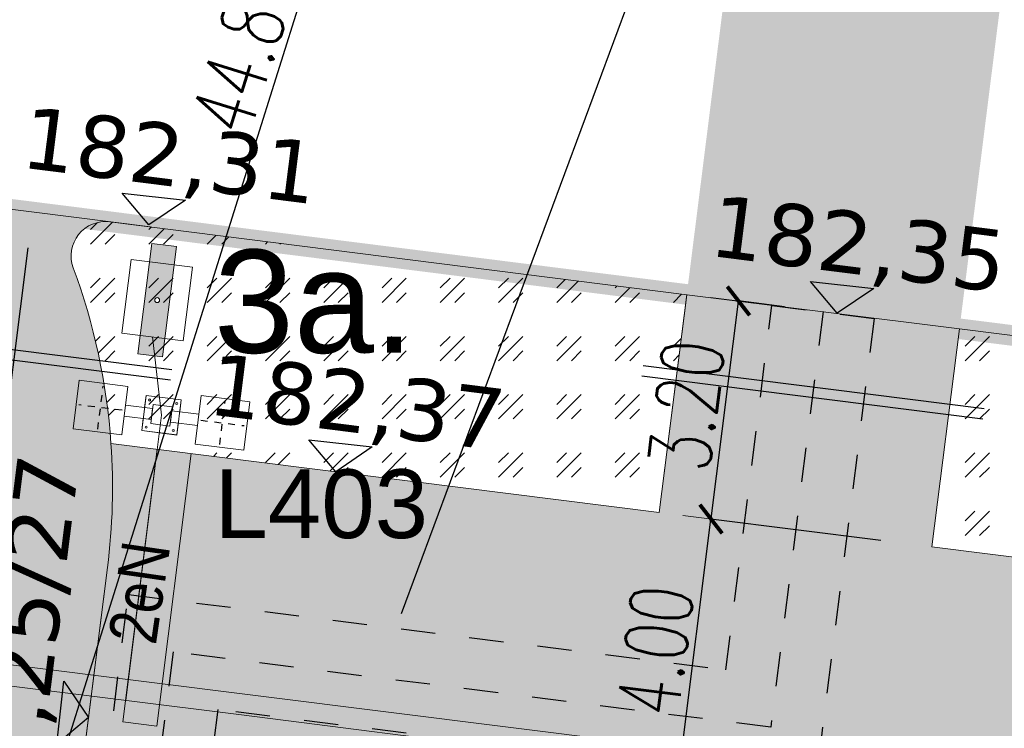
# Model space of a CAD drawing. Header units: millimetres. Extents: x 0 to 6566002, y 0 to 5716629.
# Tile 86 of 99: x 6564864 to 6564878, y 5715946 to 5715957. Entities that reach past the tile are written whole.
import ezdxf
from ezdxf import colors
from ezdxf.entities.mleader import LeaderData, LeaderLine
from ezdxf.enums import TextEntityAlignment as Align
from ezdxf.math import Vec2, Vec3

# ---------------------------------------------------------------- set-up
doc = ezdxf.new("R2010")
doc.units = ezdxf.units.MM
for name, pattern in [('01-linia 1 1', [1, 0.5, -0.5]), ('413-500', [1, 0.5, -0.5]), ('ACAD_ISO04W100', [30, 24, -3, 0, -3]), ('DASHDOT', [25.4, 12.7, -6.35, 0, -6.35]), ('HIDDEN', [9.525, 6.35, -3.175]), ('mapa_dcp_ost$0$L_0_03', [1, 0.5, -0.5])]:
    doc.linetypes.add(name, pattern=pattern)
for name, color, linetype, lineweight in [('E-rys_sieci_nn_Amrest', 10, 'Continuous', 18), ('MBC_krawezniki', 42, 'Continuous', 20), ('MBC_obszary', 143, 'Continuous', 5), ('MBC_opisy', 255, 'Continuous', 13), ('MBC_oprawy_zew', 12, 'Continuous', 15), ('MBC_oprawy_zew_opisy', 12, 'Continuous', 15), ('MBC_symbole', 255, 'Continuous', 13), ('MBC_szraf', 143, 'Continuous', 15), ('MBC_sztafaz', 36, 'Continuous', 15), ('MBC_sztafaz_opisy', 36, 'Continuous', 15), ('MBC_wymiar_ogolne', 133, 'Continuous', 13), ('MBC_zakres', 160, 'Continuous', 35), ('pr_rzędne', 5, 'Continuous', 25), ('ps_obrzeze', 218, 'Continuous', 13), ('USUNIETE SIECI', 7, 'NIEIST_1', 5), ('WZ PRZEPUSTY_nawadnianie', 150, 'Continuous', 25)]:
    doc.layers.add(name, color=color, linetype=linetype, lineweight=lineweight)
doc.layers.add('pr_plytki dla niewidomych', color=7, linetype='Continuous', lineweight=0, true_color=0x7f007f)
doc.styles.add('Arial 5', font='arial.ttf', dxfattribs={"height": 1})
doc.styles.add('MtXpl_Arial_CE', font='arial.ttf')
doc.styles.add('MtXpl_Arial_Narrow', font='ARIALN.TTF')
doc.styles.add('SIMPLEX', font='simplex.shx', dxfattribs={"width": 0.7})
doc.styles.get("Standard").update_dxf_attribs({"font": 'arial.ttf'})
doc.styles.add('Style-Verdana', font='verdana.ttf')
doc.linetypes.add('NIEIST_1', pattern='A,20,-0.01,["X",Standard,S=5,R=0,X=-2.54,Y=-2.54],-0.01', length=20.02)
doc.dimstyles.new('maadST', dxfattribs={"dimscale": 0.0075, "dimtxt": 120, "dimasz": 1, "dimexe": 0.25, "dimexo": 100, "dimgap": 15, "dimtad": 1, "dimrnd": 0.1, "dimzin": 0, "dimdsep": 46, "dimtxsty": 'SIMPLEX', "dimblk": 'MaadTick', "dimcen": 0, "dimdle": 0.2, "dimclrd": 256, "dimclre": 256, "dimclrt": 256, "dimadec": 0, "dimazin": 0, "dimtfac": 1, "dimtmove": 1, "dimatfit": 3, "dimldrblk": 'INTEGRAL', "dimfxl": 1, "dimtolj": 1, "dimtzin": 0, "dimarcsym": 0})

# ---------------------------------------------------------------- blocks, each defined once
blk = doc.blocks.new('L403 Square Bis top')
at = {"color": 0}
for points in [[(-22.875, -22.875), (22.875, -22.875), (22.875, 22.875), (-22.875, 22.875)], [(-66.375, -9), (-48.375, -9), (-48.375, 9), (-66.375, 9)], [(-48.375, -5.25), (-22.875, -5.25), (-22.875, 5.25), (-48.375, 5.25)]]:
    blk.add_lwpolyline(points, close=True, dxfattribs=at)
blk.add_lwpolyline([(-40.875, 5.25), (-40.875, 16.5), (-73.875, 16.5), (-73.875, -16.5), (-40.875, -16.5), (-40.875, -5.25)], dxfattribs=at)
for centre in [(-70.125, 12.75), (-44.625, 12.75), (-70.125, -12.75), (-44.625, -12.75)]:
    blk.add_circle(centre, 0.938, dxfattribs=at)
at = {"layer": 'Defpoints', "linetype": 'ACAD_ISO04W100', "ltscale": 0.1}
for p, q in [((0, 20.325), (0, -20.325)), ((-20.325, 0), (20.325, 0))]:
    blk.add_line(p, q, dxfattribs=at)
blk = doc.blocks.new('A$C49D04D99')
at = {"lineweight": -2}
h = blk.add_hatch(color=0, dxfattribs=at)
h.paths.add_polyline_path([(-0.45, -0.0929), (0.45, -0.0929), (0.45, 0.1071), (-0.45, 0.1071)])
edge = h.paths.add_edge_path(flags=16)
edge.add_arc((0, 0.0071), 0.02, 0, 360)
at = {"color": 0, "linetype": 'HIDDEN', "lineweight": -2, "ltscale": 0.8}
blk.add_lwpolyline([(-0.3, -0.2429), (0.3, -0.2429), (0.3, 0.2571), (-0.3, 0.2571)], close=True, dxfattribs=at)
at = {"color": 0, "lineweight": -2}
blk.add_lwpolyline([(-0.45, -0.0929), (0.45, -0.0929), (0.45, 0.1071), (-0.45, 0.1071)], close=True, dxfattribs=at)
at = {"color": 0}
blk.add_circle((0, 0.0071), 0.02, dxfattribs=at)
blk = doc.blocks.new('MaadTick')
at = {"color": 0}
blk.add_line((0, -54.8), (0, 54.8), dxfattribs=at)
at = {"color": 0, "const_width": 7.5}
blk.add_lwpolyline([(25, 25), (-25, -25)], dxfattribs=at)
blk = doc.blocks.new('*D56')
at = {"layer": 'Defpoints', "color": 0, "transparency": 16777216}
for p in [(6564874.018, 5715949.313), (6564877.234, 5715948.908), (6564874.287, 5715945.248)]:
    blk.add_point(p, dxfattribs=at)
at = {"layer": 'MBC_wymiar_ogolne', "lineweight": -2, "transparency": 16777216}
for p, q in [((6564873.518, 5715945.352), (6564874.017, 5715949.306)), ((6564876.49, 5715949.001), (6564874.016, 5715949.313)), ((6564873.542, 5715945.341), (6564873.516, 5715945.345))]:
    blk.add_line(p, q, dxfattribs=at)
at = {"layer": 'MBC_wymiar_ogolne', "lineweight": -2, "transparency": 16777216, "xscale": 0.0075, "yscale": 0.0075, "zscale": 0.0075}
for p, rotation in [((6564874.018, 5715949.313), 82.81540148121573), ((6564873.517, 5715945.344), 262.8154014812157)]:
    blk.add_blockref('MaadTick', p, dxfattribs=dict(at, rotation=rotation))
at = {"layer": 'MBC_wymiar_ogolne', "transparency": 16777216, "insert": (6564873.209, 5715947.399), "char_height": 0.9, "attachment_point": 5, "rotation": 82.8154, "style": 'SIMPLEX'}
blk.add_mtext('\\A1;4.00', dxfattribs=at)
blk = doc.blocks.new('_Integral')
at = {"color": 0, "linetype": 'ByBlock', "lineweight": -2}
for centre, start, end in [((0.4, -0.1), 102, 168), ((-0.4, 0.1), 282, 348)]:
    blk.add_arc(centre, 0.454, start, end, dxfattribs=at)
blk = doc.blocks.new('*D81')
at = {"layer": 'Defpoints', "color": 0, "transparency": 16777216}
for p in [(6564860.719, 5715946.958), (6564864.429, 5715942.208), (6564864.335, 5715941.462)]:
    blk.add_point(p, dxfattribs=at)
at = {"layer": 'MBC_wymiar_ogolne', "lineweight": -2, "transparency": 16777216}
for p, q in [((6564860.625, 5715946.214), (6564860.187, 5715942.741)), ((6564860.195, 5715942.742), (6564864.422, 5715942.209)), ((6564862.308, 5715942.475), (6564861.18, 5715941.058)), ((6564864.429, 5715942.207), (6564864.429, 5715942.21)), ((6564861.18, 5715941.058), (6564859.052, 5715941.326))]:
    blk.add_line(p, q, dxfattribs=at)
at = {"layer": 'MBC_wymiar_ogolne', "lineweight": -2, "transparency": 16777216, "xscale": 0.0075, "yscale": 0.0075, "zscale": 0.0075}
for p, rotation in [((6564860.188, 5715942.743), 172.8154014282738), ((6564864.429, 5715942.208), 352.8154014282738)]:
    blk.add_blockref('MaadTick', p, dxfattribs=dict(at, rotation=rotation))
at = {"layer": 'MBC_wymiar_ogolne', "transparency": 16777216, "insert": (6564860.187, 5715941.75), "char_height": 0.9, "attachment_point": 5, "rotation": 352.8154, "style": 'SIMPLEX'}
blk.add_mtext('\\A1;4.30', dxfattribs=at)
blk = doc.blocks.new('*D93')
at = {"layer": 'Defpoints', "color": 0, "transparency": 16777216}
for p in [(6564880.955, 5715951.664), (6564882.744, 5715951.438), (6564877.569, 5715933.747)]:
    blk.add_point(p, dxfattribs=at)
at = {"layer": 'MBC_wymiar_ogolne', "lineweight": -2, "transparency": 16777216}
for p, q in [((6564878.68, 5715933.614), (6564880.954, 5715951.656)), ((6564882, 5715951.532), (6564880.953, 5715951.664)), ((6564878.313, 5715933.653), (6564878.681, 5715933.607))]:
    blk.add_line(p, q, dxfattribs=at)
at = {"layer": 'MBC_wymiar_ogolne', "lineweight": -2, "transparency": 16777216, "xscale": 0.0075, "yscale": 0.0075, "zscale": 0.0075}
for p, rotation in [((6564880.955, 5715951.664), 82.81540164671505), ((6564878.679, 5715933.607), 262.8154016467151)]:
    blk.add_blockref('MaadTick', p, dxfattribs=dict(at, rotation=rotation))
at = {"layer": 'MBC_wymiar_ogolne', "transparency": 16777216, "insert": (6564878.289, 5715936.799), "char_height": 0.9, "attachment_point": 5, "rotation": 82.8154, "style": 'SIMPLEX'}
blk.add_mtext('\\A1;18.20', dxfattribs=at)
blk = doc.blocks.new('*D98')
at = {"layer": 'Defpoints', "color": 0, "transparency": 16777216}
for p in [(6564874.418, 5715952.488), (6564875.832, 5715952.31), (6564877.234, 5715948.908)]:
    blk.add_point(p, dxfattribs=at)
at = {"layer": 'MBC_wymiar_ogolne', "lineweight": -2, "transparency": 16777216}
for p, q in [((6564874.019, 5715949.32), (6564874.417, 5715952.48)), ((6564875.088, 5715952.403), (6564874.416, 5715952.488)), ((6564876.49, 5715949.001), (6564874.016, 5715949.313))]:
    blk.add_line(p, q, dxfattribs=at)
at = {"layer": 'MBC_wymiar_ogolne', "lineweight": -2, "transparency": 16777216, "xscale": 0.0075, "yscale": 0.0075, "zscale": 0.0075}
for p, rotation in [((6564874.418, 5715952.488), 82.81540148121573), ((6564874.018, 5715949.313), 262.8154014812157)]:
    blk.add_blockref('MaadTick', p, dxfattribs=dict(at, rotation=rotation))
at = {"layer": 'MBC_wymiar_ogolne', "transparency": 16777216, "insert": (6564873.66, 5715950.971), "char_height": 0.9, "attachment_point": 5, "rotation": 82.8154, "style": 'SIMPLEX'}
blk.add_mtext('\\A1;3.20', dxfattribs=at)
blk = doc.blocks.new('*D99')
at = {"layer": 'Defpoints', "color": 0, "transparency": 16777216}
for p in [(6564877.88, 5715976.29), (6564861.043, 5715934.595), (6564864.443, 5715933.527)]:
    blk.add_point(p, dxfattribs=at)
at = {"layer": 'MBC_wymiar_ogolne', "lineweight": -2, "transparency": 16777216}
for p, q in [((6564874.477, 5715977.351), (6564861.045, 5715934.602)), ((6564877.164, 5715976.515), (6564874.477, 5715977.359)), ((6564863.728, 5715933.751), (6564861.041, 5715934.596))]:
    blk.add_line(p, q, dxfattribs=at)
at = {"layer": 'MBC_wymiar_ogolne', "lineweight": -2, "transparency": 16777216, "xscale": 0.0075, "yscale": 0.0075, "zscale": 0.0075}
for p, rotation in [((6564874.479, 5715977.359), 72.5568132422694), ((6564861.043, 5715934.595), 252.5568132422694)]:
    blk.add_blockref('MaadTick', p, dxfattribs=dict(at, rotation=rotation))
at = {"layer": 'MBC_wymiar_ogolne', "transparency": 16777216, "insert": (6564867.224, 5715956.145), "char_height": 0.9, "attachment_point": 5, "rotation": 72.5568, "style": 'SIMPLEX'}
blk.add_mtext('\\A1;44.80', dxfattribs=at)

msp = doc.modelspace()

# ---------------------------------------------------------------- hatches: boundary and pattern name
at = {"layer": 'MBC_szraf'}
h = msp.add_hatch(dxfattribs=at)
h.set_pattern_fill('GOST_GLASS', color=64, scale=0.1, angle=180)
h.set_pattern_definition([(217.8154, (6564851.5972, 5715920.57143), (-0.841866, 0.1061225), [0.5, -0.7]), (217.8154, (6564851.38676, 5715920.59797), (-0.841866, 0.1061225), [0.2, -1]), (217.8154, (6564851.5707, 5715920.36097), (-0.841866, 0.1061225), [0.2, -1])])
h.paths.add_polyline_path([(6564879.763, 5715911.175), (6564879.481, 5715908.937), (6564891.437, 5715909.385), (6564891.628, 5715911), (6564886.668, 5715911.625), (6564886.504, 5715910.325)])
h.paths.add_polyline_path([(6564846.159, 5715915.411), (6564845.659, 5715911.442), (6564868.704, 5715908.537), (6564877.253, 5715908.854), (6564877.58, 5715911.45)])
edge = h.paths.add_edge_path()
edge.add_line((6564839.417, 5715917.894), (6564837.249, 5715920.687))
edge.add_line((6564837.249, 5715920.687), (6564839.5, 5715938.545))
edge.add_line((6564839.5, 5715938.545), (6564842.293, 5715940.713))
edge.add_line((6564842.293, 5715940.713), (6564843.356, 5715949.146))
edge.add_line((6564843.356, 5715949.146), (6564840.213, 5715949.543))
edge.add_arc((6564851.909, 5715940.301), 14.906, 141.6866, 144.249)
edge.add_line((6564839.811, 5715949.011), (6564835.241, 5715912.756))
edge.add_line((6564835.241, 5715912.756), (6564838.714, 5715912.318))
edge.add_line((6564838.714, 5715912.318), (6564839.417, 5715917.894))
edge = h.paths.add_edge_path()
edge.add_line((6564855.758, 5715947.583), (6564855.133, 5715942.622))
edge.add_arc((6564855.758, 5715947.583), 5, 262.8154, 352.8154)
edge.add_line((6564860.719, 5715946.958), (6564855.758, 5715947.583))
edge = h.paths.add_edge_path()
edge.add_arc((6564856.033, 5715949.766), 5, 13.9156, 82.8154)
edge.add_line((6564856.659, 5715954.727), (6564853.848, 5715955.081))
edge.add_arc((6564851.909, 5715940.301), 14.906, 82.5263, 121.066)
edge.add_line((6564844.217, 5715953.07), (6564860.887, 5715950.968))
at = {"layer": 'MBC_szraf', "true_color": 0x636466, "transparency": 33554687}
h = msp.add_hatch(dxfattribs=at)
h.set_pattern_fill('DOTS', color=251, scale=0.3)
edge = h.paths.add_edge_path()
edge.add_line((6564890.021, 5715938.225), (6564890.646, 5715943.185))
edge.add_line((6564890.646, 5715943.185), (6564890.921, 5715945.368))
edge.add_arc((6564895.882, 5715944.743), 5, 82.8154, 172.8154, ccw=False)
edge.add_line((6564896.507, 5715949.703), (6564887.889, 5715950.79))
edge.add_arc((6564887.82, 5715950.295), 0.5, -29.8834, 82.0755, ccw=False)
edge.add_arc((6564895.911, 5715944.735), 9.319, 145.2621, 172.7932)
edge.add_line((6564886.666, 5715945.904), (6564886.391, 5715943.722))
edge.add_arc((6564881.43, 5715944.347), 5, 262.8154, 352.8154, ccw=False)
edge.add_line((6564880.805, 5715939.386), (6564866.716, 5715941.162))
edge.add_line((6564866.716, 5715941.162), (6564864.335, 5715941.462))
edge.add_line((6564864.335, 5715941.462), (6564865.235, 5715948.606))
edge.add_arc((6564856.033, 5715949.766), 9.275, 352.8154, 380.2166)
edge.add_arc((6564865.206, 5715953.144), 0.5, 82.7802, 200.2166, ccw=False)
edge.add_line((6564865.269, 5715953.64), (6564856.659, 5715954.727))
edge.add_arc((6564856.033, 5715949.766), 5, -7.1846, 82.8154, ccw=False)
edge.add_line((6564860.994, 5715949.141), (6564860.719, 5715946.958))
edge.add_arc((6564855.758, 5715947.583), 5, 262.8154, 352.8154, ccw=False)
edge.add_line((6564855.133, 5715942.622), (6564842.731, 5715944.186))
edge.add_line((6564842.731, 5715944.186), (6564842.293, 5715940.713))
edge.add_line((6564842.293, 5715940.713), (6564839.417, 5715917.894))
edge.add_line((6564839.417, 5715917.894), (6564839.214, 5715916.287))
edge.add_line((6564839.214, 5715916.287), (6564846.159, 5715915.411))
edge.add_line((6564846.159, 5715915.411), (6564877.58, 5715911.45))
edge.add_line((6564877.58, 5715911.45), (6564879.763, 5715911.175))
edge.add_line((6564879.763, 5715911.175), (6564886.504, 5715910.325))
edge.add_line((6564886.504, 5715910.325), (6564886.668, 5715911.625))
edge.add_line((6564886.668, 5715911.625), (6564887.918, 5715921.547))
edge.add_line((6564887.918, 5715921.547), (6564888.031, 5715922.439))
edge.add_line((6564888.031, 5715922.439), (6564888.343, 5715924.92))
edge.add_line((6564888.343, 5715924.92), (6564888.457, 5715925.823))
edge.add_line((6564888.457, 5715925.823), (6564890.021, 5715938.225))
edge = h.paths.add_edge_path(flags=16)
edge.add_line((6564877.569, 5715933.747), (6564850.414, 5715937.17))
edge.add_arc((6564849.801, 5715932.158), 5.049, 83.0282, 166.577)
edge.add_line((6564844.89, 5715933.33), (6564844.062, 5715926.762))
edge.add_arc((6564851.503, 5715925.824), 7.5, 172.8154, 262.8154)
edge.add_line((6564850.565, 5715918.383), (6564876.53, 5715915.11))
edge.add_arc((6564877.155, 5715920.071), 5, 262.8154, 352.8154)
edge.add_line((6564882.116, 5715919.446), (6564883.257, 5715928.494))
edge.add_arc((6564878.209, 5715928.577), 5.049, 359.0538, 442.6026)
edge.add_arc((6564856.328, 5715760.048), 174.992, 82.60258, 83.02822)
edge = h.paths.add_edge_path()
edge.add_line((6564900.184, 5715949.24), (6564899.872, 5715946.76))
edge.add_arc((6564897.391, 5715947.072), 2.5, 352.8154, 442.8133)
edge.add_line((6564897.704, 5715949.553), (6564900.184, 5715949.24))
at = {"layer": 'MBC_szraf'}
h = msp.add_hatch(dxfattribs=at)
h.set_pattern_fill('GOST_GLASS', color=64, scale=0.1, angle=180)
edge = h.paths.add_edge_path()
edge.add_line((6564865.269, 5715953.64), (6564873.664, 5715952.576))
edge.add_line((6564873.664, 5715952.576), (6564873.265, 5715949.408))
edge.add_line((6564873.265, 5715949.408), (6564865.286, 5715950.414))
edge.add_arc((6564856.033, 5715949.766), 9.275, 4.0058, 20.2166)
edge.add_arc((6564865.206, 5715953.144), 0.5, 82.7802, 200.2166, ccw=False)
edge = h.paths.add_edge_path()
edge.add_line((6564877.633, 5715952.083), (6564887.882, 5715950.791))
edge.add_arc((6564887.82, 5715950.295), 0.5, -34.5529, 82.8142, ccw=False)
edge.add_arc((6564895.882, 5715944.743), 9.289, 145.4471, 169.6944)
edge.add_line((6564886.743, 5715946.404), (6564884.745, 5715946.656))
edge.add_line((6564884.745, 5715946.656), (6564881.936, 5715948.315))
edge.add_line((6564881.936, 5715948.315), (6564877.234, 5715948.908))
edge.add_line((6564877.234, 5715948.908), (6564877.633, 5715952.083))
h = msp.add_hatch(dxfattribs=at)
h.set_pattern_fill('AR-SAND', color=251, scale=0.01, angle=180)
h.set_pattern_definition([(210.3154, (6564851.59722, 5715920.57143), (-0.0453345, -0.4875716), [0, -0.38608, 0, -0.4318, 0, -0.41275]), (180.3154, (6564851.5972, 5715920.57143), (-0.535645, -0.6549765), [0, -0.20828, 0, -0.34798, 0, -0.13335]), (140.3154, (6564851.9072, 5715920.53236), (-0.7849615, 0.0975008), [0, -0.127, 0, -0.4572, 0, -0.5969]), (130.3154, (6564851.9072, 5715920.53236), (-0.785442, -0.125684), [0, -0.0635, 0, -0.29972, 0, -0.3429])])
h.paths.add_polyline_path([(6564886.391, 5715943.722), (6564886.666, 5715945.904, -0.013619), (6564886.743, 5715946.404), (6564884.745, 5715946.656), (6564881.936, 5715948.315), (6564877.234, 5715948.908), (6564877.633, 5715952.083), (6564873.664, 5715952.576), (6564873.265, 5715949.408), (6564865.286, 5715950.414, -0.048866), (6564865.235, 5715948.606), (6564864.335, 5715941.462), (6564866.518, 5715941.187), (6564867.143, 5715946.148)])
at = {"layer": 'MBC_szraf', "transparency": 33554559}
h = msp.add_hatch(dxfattribs=at)
h.set_pattern_fill('AR-SAND', color=210, scale=0.01, angle=180)
h.set_pattern_definition([(217.5, (0, 0), (0.01600031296, -0.48941323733), [0, -0.38608, 0, -0.4318, 0, -0.41275]), (187.5, (0, 0), (-0.44952328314, -0.71682510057), [0, -0.20828, 0, -0.34798, 0, -0.13335]), (147.5, (0.3124, -4e-17), (-0.790992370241, -0.001437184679), [0, -0.127, 0, -0.4572, 0, -0.5969]), (137.5, (0.3124, -4e-17), (-0.76355645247, -0.222929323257), [0, -0.0635, 0, -0.29972, 0, -0.3429])])
h.paths.add_polyline_path([(6564881.43, 5715944.347), (6564867.143, 5715946.148), (6564866.518, 5715941.187), (6564880.805, 5715939.386)])
h.paths.add_polyline_path([(6564842.293, 5715940.713), (6564839.5, 5715938.545), (6564837.249, 5715920.687), (6564839.417, 5715917.894)])
h.paths.add_polyline_path([(6564855.758, 5715947.583), (6564843.356, 5715949.146), (6564842.731, 5715944.186), (6564855.133, 5715942.622)])
edge = h.paths.add_edge_path()
edge.add_line((6564852.894, 5715936.857), (6564850.414, 5715937.17))
edge.add_arc((6564849.801, 5715932.158), 5.049, 83.0282, 166.577)
edge.add_line((6564844.89, 5715933.33), (6564844.062, 5715926.762))
edge.add_arc((6564851.503, 5715925.824), 7.5, 172.8154, 262.8154)
edge.add_line((6564850.565, 5715918.383), (6564873.97, 5715915.433))
edge.add_line((6564873.97, 5715915.433), (6564871.803, 5715918.226))
edge.add_line((6564871.803, 5715918.226), (6564850.878, 5715920.864))
edge.add_arc((6564851.503, 5715925.824), 5, 172.8154, 262.8154, ccw=False)
edge.add_line((6564846.543, 5715926.45), (6564847.371, 5715933.018))
edge.add_arc((6564852.281, 5715931.846), 5.049, 83.0282, 166.577, ccw=False)

# ---------------------------------------------------------------- linework, layer by layer
at = {"layer": 'E-rys_sieci_nn_Amrest'}
for p, q in [((6564866.022, 5715950.824), (6564865.89, 5715951.964)), ((6564865.501, 5715946.671), (6564866.022, 5715950.824)), ((6564841.754, 5715949.651), (6564867.183, 5715946.46)), ((6564867.183, 5715946.46), (6564885.592, 5715944.125))]:
    msp.add_line(p, q, dxfattribs=at)
at = {"layer": 'MBC_krawezniki'}
msp.add_lwpolyline([(6564873.664, 5715952.576), (6564865.269, 5715953.64, 0.562531), (6564864.737, 5715952.971, -0.070851), (6564865.286, 5715950.414)], format="xyb", dxfattribs=at)
at = {"layer": 'MBC_krawezniki', "color": 132, "true_color": 0x00cccc}
msp.add_lwpolyline([(6564877.633, 5715952.083), (6564873.664, 5715952.576)], dxfattribs=at)
msp.add_lwpolyline([(6564864.96, 5715946.423), (6564865.235, 5715948.606, 0.048866), (6564865.286, 5715950.414)], format="xyb", dxfattribs=at)
at = {"layer": 'MBC_krawezniki'}
msp.add_lwpolyline([(6564864.96, 5715946.423), (6564864.335, 5715941.462)], dxfattribs=at)
at = {"layer": 'MBC_obszary'}
msp.add_lwpolyline([(6564865.861, 5715953.567), (6564856.659, 5715954.727)], dxfattribs=at)
for points in [[(6564865.269, 5715953.64), (6564873.664, 5715952.576), (6564873.265, 5715949.408), (6564865.286, 5715950.414, 0.070851), (6564864.737, 5715952.971, -0.562531)], [(6564865.235, 5715948.606, 0.048866), (6564865.286, 5715950.414), (6564873.265, 5715949.408), (6564873.664, 5715952.576), (6564877.633, 5715952.083), (6564877.234, 5715948.908), (6564881.936, 5715948.315), (6564884.745, 5715946.656), (6564886.743, 5715946.404, 0.013619), (6564886.666, 5715945.904), (6564886.391, 5715943.722), (6564867.143, 5715946.148), (6564866.518, 5715941.187), (6564864.335, 5715941.462)], [(6564877.633, 5715952.083), (6564887.882, 5715950.791, -0.562133), (6564888.231, 5715950.011, 0.106195), (6564886.743, 5715946.404), (6564884.745, 5715946.656), (6564881.936, 5715948.315), (6564877.234, 5715948.908)]]:
    msp.add_lwpolyline(points, format="xyb", close=True, dxfattribs=at)
at = {"layer": 'MBC_symbole', "linetype": '413-500', "const_width": 4}
msp.add_lwpolyline([(6564875.649, 5715952.326), (6564876.277, 5715957.317)], dxfattribs=at)
at = {"layer": 'MBC_symbole', "color": 217, "linetype": 'mapa_dcp_ost$0$L_0_03', "lineweight": 25, "true_color": 0x93278f}
msp.add_lwpolyline([(6564863.699, 5715933.62), (6564865.539, 5715948.215), (6564874.236, 5715947.118), (6564874.905, 5715952.424), (6564876.393, 5715952.233), (6564875.537, 5715945.443), (6564866.84, 5715946.539), (6564865.187, 5715933.433)], close=True, dxfattribs=at)
at = {"layer": 'MBC_symbole', "linetype": '01-linia 1 1', "lineweight": 25}
msp.add_lwpolyline([(6564875.65, 5715952.334), (6564874.887, 5715946.281), (6564866.189, 5715947.377), (6564864.443, 5715933.527)], dxfattribs=at)
at = {"layer": 'MBC_zakres', "color": 12, "linetype": 'DASHDOT', "ltscale": 0.1, "const_width": 0.3}
msp.add_lwpolyline([(6564853.848, 5715955.081, 0.276263), (6564839.811, 5715949.011), (6564835.241, 5715912.756), (6564868.704, 5715908.537), (6564895.177, 5715909.518), (6564900.184, 5715949.24)], format="xyb", close=True, dxfattribs=at)
at = {"layer": 'pr_plytki dla niewidomych'}
for p, q in [((6564865.957, 5715950.329), (6564865.456, 5715946.361)), ((6564866.453, 5715950.267), (6564865.952, 5715946.298)), ((6564865.952, 5715946.298), (6564865.456, 5715946.361))]:
    msp.add_line(p, q, dxfattribs=at)
at = {"layer": 'pr_plytki dla niewidomych', "extrusion": (0, 0, -1)}
msp.add_solid([(-6564865.957, 5715950.329), (-6564865.456, 5715946.361), (-6564866.453, 5715950.267), (-6564865.952, 5715946.298)], dxfattribs=at)
at = {"layer": 'pr_rzędne', "color": 5, "flags": 128}
for points in [[(6564865.838, 5715953.594), (6564865.448, 5715954.058), (6564866.369, 5715953.955), (6564865.838, 5715953.594)], [(6564868.558, 5715950.001), (6564868.167, 5715950.465), (6564869.089, 5715950.363), (6564868.558, 5715950.001)], [(6564864.96, 5715946.423), (6564864.496, 5715946.033), (6564864.599, 5715946.954), (6564864.96, 5715946.423)]]:
    msp.add_lwpolyline(points, close=True, dxfattribs=at)
msp.add_lwpolyline([(6564864.074, 5715953.26), (6564863.631, 5715949.747), (6564863.249, 5715950.476)], dxfattribs=at)
at = {"layer": 'USUNIETE SIECI', "ltscale": 0.15, "flags": 128}
msp.add_lwpolyline([(6564840.679, 5715950.092), (6564887.13, 5715944.27), (6564882.55, 5715909.05)], dxfattribs=at)
at = {"layer": 'WZ PRZEPUSTY_nawadnianie'}
for points in [[(6564866.17, 5715951.483), (6564859.514, 5715952.322)], [(6564866.151, 5715951.334), (6564859.495, 5715952.173)], [(6564873.031, 5715951.548), (6564877.991, 5715950.922)], [(6564873.012, 5715951.399), (6564877.973, 5715950.773)]]:
    msp.add_lwpolyline(points, dxfattribs=at)

# ---------------------------------------------------------------- block references
at = {"layer": 'MBC_oprawy_zew', "yscale": 0.01558756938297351, "zscale": 0.01558756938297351}
for p, xscale, rotation in [((6564865.133, 5715950.935), 0.01558756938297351, 172.815401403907), ((6564866.908, 5715950.712), -0.01558756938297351, 172.8154018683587)]:
    msp.add_blockref('L403 Square Bis top', p, dxfattribs=dict(at, xscale=xscale, rotation=rotation))
at = {"layer": 'MBC_sztafaz', "xscale": 1.8, "yscale": 1.8, "zscale": 1.8, "rotation": 262.8154013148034}
msp.add_blockref('A$C49D04D99', (6564865.945, 5715952.502), dxfattribs=at)

# ---------------------------------------------------------------- texts
at = {"layer": 'E-rys_sieci_nn_Amrest', "style": 'MtXpl_Arial_Narrow'}
msp.add_text('2eN', height=0.7, rotation=81.6996, dxfattribs=at).set_placement((6564865.697, 5715948.244, 0.028), align=Align.MIDDLE)
at = {"layer": 'pr_rzędne', "color": 5, "style": 'Style-Verdana'}
for s, rotation, p in [('182,31', 352.8154, (6564864.061, 5715955.328)), ('182,25/27', 82.8154, (6564863.149, 5715944.039))]:
    msp.add_text(s, height=0.9, rotation=rotation, dxfattribs=at).set_placement(p, align=Align.TOP_LEFT)

# ---------------------------------------------------------------- dimensions: what is measured, and where the dimension line sits
at = {"layer": 'MBC_wymiar_ogolne'}
dim = msp.add_linear_dim(base=(6564864.42897, 5715942.20788), p1=(6564860.71889, 5715946.9578), p2=(6564864.335, 5715941.46239), angle=172.8154, dimstyle='maadST', dxfattribs=at)
dim.commit()
dim.dimension.update_dxf_attribs({"geometry": '*D81', "text_midpoint": (6564861.06872, 5715941.07197), "dimtype": 160})

# ---------------------------------------------------------------- next in the draw order: leaders
at = {"layer": 'MBC_opisy', "color": 0}
ml = msp.add_multileader_mtext('Standard', dxfattribs=at)
ml.set_content('UTWARDZONE PRZEJŚCIE O SZEROKOŚCI MIN. 1,5M I DŁUGOŚCI OK. 28,8M')
ml.set_leader_properties()
ml.build(insert=Vec2(0, 0))
ml.multileader.update_dxf_attribs({"text_left_attachment_type": 5, "text_right_attachment_type": 5, "dogleg_length": 1, "arrow_head_size": 1})
ctx = ml.context
ctx.base_point, ctx.char_height, ctx.arrow_head_size, ctx.landing_gap_size, ctx.plane_origin = Vec3(6564881.894, 5715978.614), 1, 1, 1, Vec3(6564906.554, 5715964.428)
ctx.left_attachment, ctx.right_attachment = 5, 5
notes = []
notes.append((ctx, [(0, (1, 1, 0), (6564880.894, 5715978.614), (1, 0), 1, [(0, [(6564869.166, 5715947.002)], 0, [])])]))
ctx.mtext.insert, ctx.mtext.width, ctx.mtext.line_spacing_style, ctx.mtext.flow_direction = Vec3(6564882.894, 5715981.616), 29.31316, 2, 5
ctx.mtext.has_bg_fill, ctx.mtext.bg_color, ctx.mtext.bg_scale_factor, ctx.mtext.bg_transparency, ctx.mtext.use_window_bg_color = 1, -1027028792, 1.5, 0, 1
for ctx, leaders in notes:
    for number, flags, end, landing, length, lines in leaders:
        leader = LeaderData()
        leader.index, (leader.has_last_leader_line, leader.has_dogleg_vector, leader.attachment_direction) = number, flags
        leader.last_leader_point, leader.dogleg_vector, leader.dogleg_length = Vec3(end), Vec3(landing), length
        for number, points, colour, breaks in lines:
            line = LeaderLine()
            line.index, line.vertices, line.color, line.breaks = number, Vec3.list(points), colors.encode_raw_color(colour), breaks
            leader.lines.append(line)
        ctx.leaders.append(leader)

# ---------------------------------------------------------------- next in the draw order: linework, layer by layer
at = {"layer": 'MBC_krawezniki'}
msp.add_lwpolyline([(6564886.743, 5715946.404, -0.10619), (6564888.231, 5715950.011, 0.562133), (6564887.882, 5715950.791), (6564877.633, 5715952.083)], format="xyb", dxfattribs=at)
at = {"layer": 'pr_plytki dla niewidomych'}
msp.add_solid([(6564873.54, 5715951.58), (6564877.51, 5715951.09), (6564873.601, 5715952.077), (6564877.571, 5715951.586)], dxfattribs=at)
at = {"layer": 'pr_rzędne', "color": 5, "flags": 128}
msp.add_lwpolyline([(6564875.856, 5715952.308), (6564875.466, 5715952.772), (6564876.387, 5715952.669), (6564875.856, 5715952.308)], close=True, dxfattribs=at)
at = {"layer": 'ps_obrzeze', "flags": 128}
for points in [[(6564873.265, 5715949.408), (6564873.665, 5715952.583)], [(6564877.234, 5715948.908), (6564877.634, 5715952.082)]]:
    msp.add_lwpolyline(points, dxfattribs=at)
at = {"layer": 'ps_obrzeze'}
for points in [[(6564873.265, 5715949.408), (6564865.286, 5715950.414)], [(6564877.234, 5715948.908), (6564881.936, 5715948.315), (6564884.745, 5715946.656), (6564886.743, 5715946.404)]]:
    msp.add_lwpolyline(points, dxfattribs=at)

# ---------------------------------------------------------------- next in the draw order: texts
at = {"layer": 'MBC_oprawy_zew_opisy', "style": 'MtXpl_Arial_CE'}
msp.add_text('L403', height=1, dxfattribs=at).set_placement((6564866.793, 5715949.035, 6.001))
at = {"layer": 'MBC_sztafaz_opisy', "insert": (6564866.783, 5715953.233), "char_height": 1.5, "attachment_point": 1, "style": 'Arial 5'}
msp.add_mtext_dynamic_manual_height_columns('3a.', width=2.04397, gutter_width=1.2, heights=[0], dxfattribs=at)
at = {"layer": 'pr_rzędne', "color": 5, "style": 'Style-Verdana'}
for s, p in [('182,35', (6564874.079, 5715954.042)), ('182,37', (6564866.781, 5715951.736))]:
    msp.add_text(s, height=0.9, rotation=352.8154, dxfattribs=at).set_placement(p, align=Align.TOP_LEFT)

# ---------------------------------------------------------------- next in the draw order: dimensions: what is measured, and where the dimension line sits
at = {"layer": 'MBC_wymiar_ogolne'}
dim = msp.add_aligned_dim(p1=(6564877.88, 5715976.29), p2=(6564864.443, 5715933.527), distance=-3.565, dimstyle='maadST', dxfattribs=at)
dim.commit()
dim.dimension.update_dxf_attribs({"geometry": '*D99', "text_midpoint": (6564867.224, 5715956.145)})
dim = msp.add_linear_dim(base=(6564874.418, 5715952.488), p1=(6564877.234, 5715948.908), p2=(6564875.832, 5715952.31), angle=262.8154, dimstyle='maadST', dxfattribs=at)
dim.commit()
dim.dimension.update_dxf_attribs({"geometry": '*D98', "text_midpoint": (6564873.66, 5715950.971)})
for base, p1, p2, picture, middle in [((6564880.955, 5715951.664), (6564877.569, 5715933.747), (6564882.744, 5715951.438), '*D93', (6564878.847, 5715936.729)), ((6564874.018, 5715949.313), (6564874.287, 5715945.248), (6564877.234, 5715948.908), '*D56', (6564873.768, 5715947.329))]:
    dim = msp.add_linear_dim(base=base, p1=p1, p2=p2, angle=262.8154, dimstyle='maadST', dxfattribs=at)
    dim.commit()
    dim.dimension.update_dxf_attribs({"geometry": picture, "text_midpoint": middle, "dimtype": 160})

doc.saveas('drawing.dxf')
